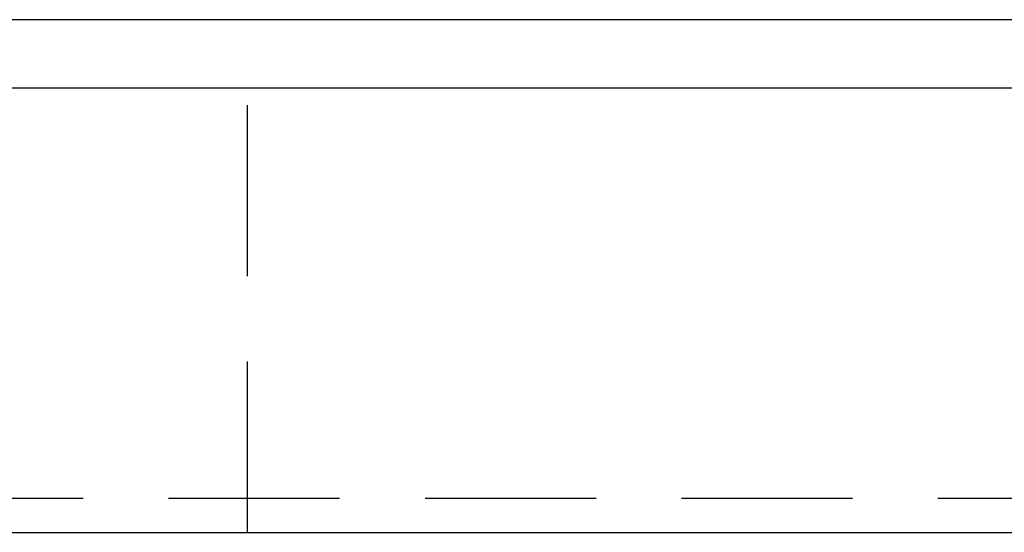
# Model space of a CAD drawing. Header units: millimetres. Extents: x 16 to 609, y 171 to 399.
# Tile 25 of 52: x 391 to 420, y 201 to 216. Entities that reach past the tile are written whole.
import ezdxf

# ---------------------------------------------------------------- set-up
doc = ezdxf.new("R2010")
doc.units = ezdxf.units.MM
doc.header["$LTSCALE"] = 10
doc.linetypes.add('DASHED', pattern=[0.75, 0.5, -0.25])
doc.layers.add('2', color=7, linetype='Continuous')
doc.layers.add('4', color=7, linetype='Continuous')

msp = doc.modelspace()

# ---------------------------------------------------------------- linework, layer by layer
at = {"layer": '2', "color": 0, "linetype": 'DASHED'}
msp.add_line((397.439, 200.921), (397.439, 213.921), dxfattribs=at)
at = {"layer": '2', "color": 0, "linetype": 'Continuous'}
msp.add_line((239.439, 200.921), (609.439, 200.921), dxfattribs=at)
at = {"layer": '2', "color": 0, "linetype": 'DASHED'}
msp.add_open_spline([(297.634, 201.922), (609.439, 201.922)], degree=1, dxfattribs=at)
at = {"layer": '4', "color": 0, "linetype": 'Continuous'}
for p, q in [((462.439, 215.921), (344.439, 215.921)), ((462.439, 213.921), (344.439, 213.921))]:
    msp.add_line(p, q, dxfattribs=at)

doc.saveas('drawing.dxf')
